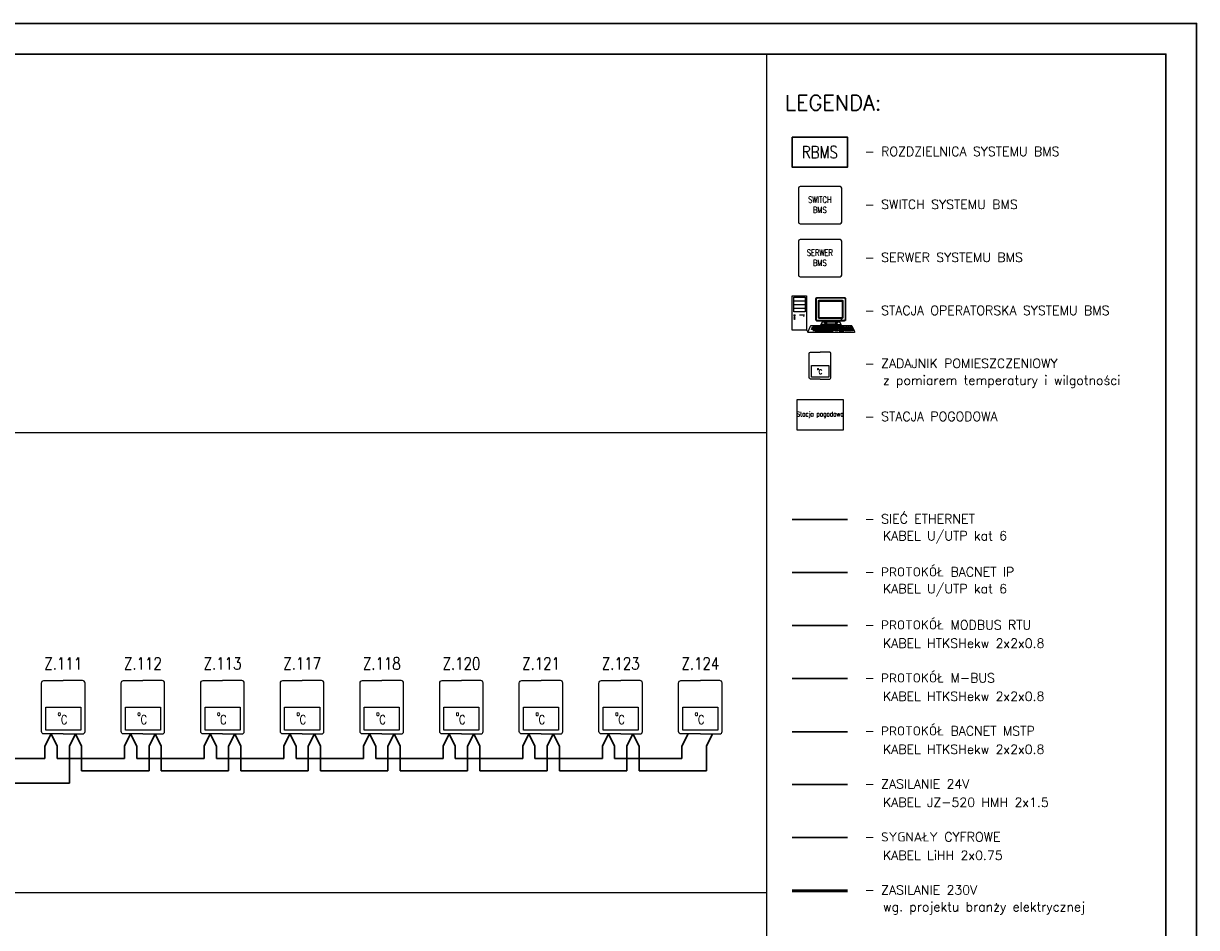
# Model space of a CAD drawing. Header units: millimetres. Extents: x 0 to 420, y 0 to 297.
# Tile 5 of 5: x 229 to 420, y 149 to 297. Entities that reach past the tile are written whole.
import ezdxf

# ---------------------------------------------------------------- set-up
doc = ezdxf.new("R2010")
doc.units = ezdxf.units.MM
for name, color, linetype, lineweight in [('BMS_OPIS', 7, 'Continuous', 30), ('BMS_PROTOKÓŁ_BACNET_IP', 32, 'Continuous', 30), ('BMS_PROTOKÓŁ_BACNET_MSTP', 200, 'Continuous', 30), ('BMS_PROTOKÓŁ_ETHERNET', 180, 'Continuous', 30), ('BMS_PROTOKÓŁ_M-BUS', 150, 'Continuous', 30), ('BMS_PROTOKÓŁ_MODBUS_RTU', 102, 'Continuous', 30), ('BMS_SYGNAŁY CYFROWE', 241, 'Continuous', 30), ('BMS_ZASILANIE_24V', 20, 'Continuous', 30)]:
    doc.layers.add(name, color=color, linetype=linetype, lineweight=lineweight)
doc.styles.add('SIMPLEX-10', font='simplex.shx', dxfattribs={"width": 0.8, "height": 10})
doc.styles.get("Standard").update_dxf_attribs({"font": 'arial.ttf'})

msp = doc.modelspace()

# ---------------------------------------------------------------- linework, layer by layer
for p, q in [((349.88, 5), (349.88, 292)), ((354.24, 251.74), (356.12, 251.74)), ((354.24, 251.12), (356.12, 251.12)), ((354.24, 250.53), (356.12, 250.53)), ((355.17, 249.45), (356.02, 249.45)), ((355.82, 249.23), (355.93, 249.23)), ((356.34, 246.92), (356.68, 246.58))]:
    msp.add_line(p, q)
at = {"linetype": 'Continuous', "ltscale": 0.5}
for p, q in [((20, 230.19), (349.88, 230.19)), ((20, 155.13), (349.88, 155.13))]:
    msp.add_line(p, q, dxfattribs=at)
at = {"color": 1, "lineweight": 50}
msp.add_line((363.01, 155.41), (354.01, 155.41), dxfattribs=at)
for points in [[(354.01, 252.55), (356.34, 252.55), (356.34, 246.92), (354.01, 246.92)], [(354.24, 252.31), (356.12, 252.31), (356.12, 249.94), (354.24, 249.94)], [(357.12, 241.13), (359.97, 241.13), (359.97, 239.25), (357.12, 239.25)], [(354.8, 235.6), (362.3, 235.6), (362.3, 230.6), (354.8, 230.6)], [(232.14, 185.37), (237.86, 185.37), (237.86, 181.61), (232.14, 181.61)], [(245.14, 185.37), (250.86, 185.37), (250.86, 181.61), (245.14, 181.61)], [(258.14, 185.37), (263.86, 185.37), (263.86, 181.61), (258.14, 181.61)], [(271.14, 185.37), (276.86, 185.37), (276.86, 181.61), (271.14, 181.61)], [(284.14, 185.37), (289.86, 185.37), (289.86, 181.61), (284.14, 181.61)], [(297.14, 185.37), (302.86, 185.37), (302.86, 181.61), (297.14, 181.61)], [(310.14, 185.37), (315.86, 185.37), (315.86, 181.61), (310.14, 181.61)], [(323.14, 185.37), (328.86, 185.37), (328.86, 181.61), (323.14, 181.61)], [(336.14, 185.37), (341.86, 185.37), (341.86, 181.61), (336.14, 181.61)]]:
    msp.add_lwpolyline(points, close=True)
for points in [[(357.87, 248.59), (357.87, 252.1), (357.88, 252.15), (357.91, 252.19), (357.95, 252.22), (357.97, 252.24), (358, 252.25), (358.05, 252.26), (362.51, 252.26), (362.57, 252.24), (362.62, 252.22), (362.64, 252.19), (362.66, 252.18), (362.68, 252.13), (362.68, 252.09), (362.68, 248.59), (362.68, 248.55), (362.67, 248.51), (362.64, 248.48), (362.59, 248.45), (362.55, 248.43), (362.52, 248.42), (358.04, 248.42), (357.98, 248.43), (357.94, 248.45), (357.91, 248.48), (357.89, 248.51), (357.88, 248.55), (357.87, 248.59)], [(357.87, 248.59), (357.87, 252.1), (357.88, 252.15), (357.91, 252.19), (357.95, 252.22), (357.97, 252.24), (358, 252.25), (358.05, 252.26), (362.51, 252.26), (362.57, 252.24), (362.62, 252.22), (362.64, 252.19), (362.66, 252.18), (362.68, 252.13), (362.68, 252.09), (362.68, 248.59), (362.68, 248.55), (362.67, 248.51), (362.64, 248.48), (362.59, 248.45), (362.55, 248.43), (362.52, 248.42), (358.04, 248.42), (357.98, 248.43), (357.94, 248.45), (357.91, 248.48), (357.89, 248.51), (357.88, 248.55), (357.87, 248.59)], [(357.96, 248.65), (357.95, 252.05), (357.96, 252.09), (357.99, 252.13), (358.02, 252.16), (358.05, 252.17), (358.08, 252.19), (358.13, 252.19), (362.44, 252.19), (362.5, 252.18), (362.55, 252.16), (362.57, 252.13), (362.59, 252.12), (362.61, 252.07), (362.62, 252.04), (362.62, 248.65), (362.61, 248.61), (362.6, 248.57), (362.57, 248.54), (362.53, 248.51), (362.48, 248.49), (362.46, 248.49), (358.11, 248.49), (358.06, 248.49), (358.02, 248.51), (357.99, 248.54), (357.97, 248.57), (357.96, 248.61), (357.96, 248.65)], [(357.96, 248.65), (357.95, 252.05), (357.96, 252.09), (357.99, 252.13), (358.02, 252.16), (358.05, 252.17), (358.08, 252.19), (358.13, 252.19), (362.44, 252.19), (362.5, 252.18), (362.55, 252.16), (362.57, 252.13), (362.59, 252.12), (362.61, 252.07), (362.62, 252.04), (362.62, 248.65), (362.61, 248.61), (362.6, 248.57), (362.57, 248.54), (362.53, 248.51), (362.48, 248.49), (362.46, 248.49), (358.11, 248.49), (358.06, 248.49), (358.02, 248.51), (357.99, 248.54), (357.97, 248.57), (357.96, 248.61), (357.96, 248.65)], [(358.27, 248.99), (358.27, 251.68), (358.27, 251.68), (358.28, 251.71), (358.3, 251.76), (358.33, 251.78), (358.36, 251.8), (358.39, 251.81), (358.43, 251.81), (362.13, 251.81), (362.19, 251.81), (362.22, 251.79), (362.25, 251.77), (362.27, 251.75), (362.28, 251.71), (362.28, 251.69), (362.28, 249), (362.28, 248.97), (362.28, 248.94), (362.25, 248.9), (362.23, 248.88), (362.2, 248.87), (362.15, 248.85), (362.13, 248.84), (358.45, 248.84), (358.42, 248.84), (358.38, 248.85), (358.34, 248.87), (358.31, 248.88), (358.29, 248.9), (358.28, 248.93), (358.27, 248.95), (358.27, 248.99)], [(358.27, 248.99), (358.27, 251.68), (358.27, 251.68), (358.28, 251.71), (358.3, 251.76), (358.33, 251.78), (358.36, 251.8), (358.39, 251.81), (358.43, 251.81), (362.13, 251.81), (362.19, 251.81), (362.22, 251.79), (362.25, 251.77), (362.27, 251.75), (362.28, 251.71), (362.28, 251.69), (362.28, 249), (362.28, 248.97), (362.28, 248.94), (362.25, 248.9), (362.23, 248.88), (362.2, 248.87), (362.15, 248.85), (362.13, 248.84), (358.45, 248.84), (358.42, 248.84), (358.38, 248.85), (358.34, 248.87), (358.31, 248.88), (358.29, 248.9), (358.28, 248.93), (358.27, 248.95), (358.27, 248.99)], [(358.39, 249.12), (358.39, 251.57), (358.42, 251.62), (358.46, 251.66), (358.5, 251.68), (358.54, 251.68), (362.02, 251.68), (362.08, 251.66), (362.1, 251.66), (362.13, 251.64), (362.15, 251.61), (362.17, 251.57), (362.17, 251.57), (362.17, 249.08), (362.15, 249.06), (362.14, 249.03), (362.13, 249), (362.12, 248.99), (362.09, 248.98), (362.06, 248.96), (358.55, 248.96), (358.51, 248.96), (358.46, 248.97), (358.43, 248.99), (358.4, 249.01), (358.4, 249.02), (358.39, 249.06), (358.39, 249.1), (358.39, 249.11), (358.39, 249.12)], [(358.39, 249.12), (358.39, 251.57), (358.42, 251.62), (358.46, 251.66), (358.5, 251.68), (358.54, 251.68), (362.02, 251.68), (362.08, 251.66), (362.1, 251.66), (362.13, 251.64), (362.15, 251.61), (362.17, 251.57), (362.17, 251.57), (362.17, 249.08), (362.15, 249.06), (362.14, 249.03), (362.13, 249), (362.12, 248.99), (362.09, 248.98), (362.06, 248.96), (358.55, 248.96), (358.51, 248.96), (358.46, 248.97), (358.43, 248.99), (358.4, 249.01), (358.4, 249.02), (358.39, 249.06), (358.39, 249.1), (358.39, 249.11), (358.39, 249.12)], [(357.09, 247.66), (363.68, 247.66), (363.72, 247.65), (363.72, 247.64), (363.74, 247.62), (364.17, 246.71), (364.2, 246.67), (364.2, 246.63), (364.18, 246.58), (364.17, 246.56), (364.14, 246.54), (356.6, 246.54), (356.58, 246.56), (356.56, 246.58), (356.56, 246.6), (356.56, 246.66), (356.6, 246.73), (356.99, 247.58), (357.01, 247.61), (357.04, 247.65), (357.06, 247.66), (357.09, 247.66)], [(357.09, 247.66), (363.68, 247.66), (363.72, 247.65), (363.72, 247.64), (363.74, 247.62), (364.17, 246.71), (364.2, 246.67), (364.2, 246.63), (364.18, 246.58), (364.17, 246.56), (364.14, 246.54), (356.6, 246.54), (356.58, 246.56), (356.56, 246.58), (356.56, 246.6), (356.56, 246.66), (356.6, 246.73), (356.99, 247.58), (357.01, 247.61), (357.04, 247.65), (357.06, 247.66), (357.09, 247.66)], [(357.33, 247.47), (361.3, 247.47), (361.31, 247.47), (361.42, 247.02), (357.17, 247.02), (357.16, 247.02), (357.33, 247.48)], [(357.33, 247.47), (361.3, 247.47), (361.31, 247.47), (361.42, 247.02), (357.17, 247.02), (357.16, 247.02), (357.33, 247.48)], [(357.21, 247.14), (361.37, 247.14), (361.39, 247.14)], [(357.21, 247.14), (361.37, 247.14), (361.39, 247.14)], [(357.24, 247.24), (361.37, 247.24)], [(357.24, 247.24), (361.37, 247.24)], [(357.3, 247.37), (361.31, 247.37), (361.32, 247.37)], [(357.3, 247.37), (361.31, 247.37), (361.32, 247.37)], [(357.56, 247.37), (357.52, 247.24)], [(357.56, 247.37), (357.52, 247.24)], [(357.58, 247.24), (357.55, 247.13)], [(357.58, 247.24), (357.55, 247.13)], [(357.65, 247.13), (357.6, 247.02)], [(357.65, 247.13), (357.6, 247.02)], [(357.69, 247.47), (357.66, 247.37)], [(357.69, 247.47), (357.66, 247.37)], [(357.77, 247.36), (357.73, 247.24)], [(357.77, 247.36), (357.73, 247.24)], [(357.79, 247.24), (357.76, 247.13)], [(357.79, 247.24), (357.76, 247.13)], [(357.84, 247.13), (357.81, 247.02)], [(357.84, 247.13), (357.81, 247.02)], [(357.87, 247.47), (357.85, 247.37)], [(357.87, 247.47), (357.85, 247.37)], [(357.89, 247.47), (357.92, 247.57), (358.91, 247.57), (358.91, 247.57), (358.91, 247.47)], [(357.89, 247.47), (357.92, 247.57), (358.91, 247.57), (358.91, 247.57), (358.91, 247.47)], [(357.94, 247.36), (357.92, 247.25)], [(357.94, 247.36), (357.92, 247.25)], [(357.99, 247.24), (357.97, 247.14)], [(357.99, 247.24), (357.97, 247.14)], [(358.03, 247.13), (358, 247.03)], [(358.03, 247.13), (358, 247.03)], [(358.07, 247.47), (358.05, 247.37)], [(358.07, 247.47), (358.05, 247.37)], [(358.12, 247.56), (358.1, 247.47)], [(358.12, 247.56), (358.1, 247.47)], [(358.13, 247.37), (358.11, 247.25)], [(358.13, 247.37), (358.11, 247.25)], [(358.19, 247.24), (358.17, 247.14)], [(358.19, 247.24), (358.17, 247.14)], [(358.24, 247.47), (358.23, 247.37)], [(358.24, 247.47), (358.23, 247.37)], [(358.24, 247.13), (358.23, 247.02)], [(358.24, 247.13), (358.23, 247.02)], [(358.33, 247.37), (358.32, 247.25)], [(358.33, 247.37), (358.32, 247.25)], [(358.37, 247.56), (358.36, 247.47)], [(358.37, 247.56), (358.36, 247.47)], [(358.39, 247.24), (358.38, 247.14)], [(358.39, 247.24), (358.38, 247.14)], [(358.43, 247.13), (358.42, 247.02)], [(358.43, 247.13), (358.42, 247.02)], [(358.46, 247.47), (358.45, 247.37)], [(358.46, 247.47), (358.45, 247.37)], [(358.52, 247.37), (358.51, 247.24)], [(358.52, 247.37), (358.51, 247.24)], [(358.57, 247.24), (358.57, 247.14)], [(358.57, 247.24), (358.57, 247.14)], [(358.61, 247.56), (358.6, 247.47)], [(358.61, 247.56), (358.6, 247.47)], [(359.29, 248.22), (358.91, 248.22), (358.68, 247.86), (358.61, 247.66), (362.01, 247.66), (361.97, 247.86), (361.75, 248.22), (361.32, 248.22)], [(359.29, 248.22), (358.91, 248.22), (358.68, 247.86), (358.61, 247.66), (362.01, 247.66), (361.97, 247.86), (361.75, 248.22), (361.32, 248.22)], [(358.63, 247.13), (358.61, 247.03)], [(358.63, 247.13), (358.61, 247.03)], [(358.68, 247.86), (361.94, 247.86), (361.95, 247.86)], [(358.68, 247.86), (361.94, 247.86), (361.95, 247.86)], [(358.69, 247.47), (358.68, 247.37)], [(358.69, 247.47), (358.68, 247.37)], [(358.72, 247.37), (358.7, 247.24)], [(358.72, 247.37), (358.7, 247.24)], [(358.78, 247.24), (358.77, 247.14)], [(358.78, 247.24), (358.77, 247.14)], [(358.79, 247.92), (359.18, 247.92)], [(358.79, 247.92), (359.18, 247.92)], [(358.86, 247.47), (358.85, 247.37)], [(358.86, 247.47), (358.85, 247.37)], [(358.86, 247.13), (358.85, 247.02)], [(358.86, 247.13), (358.85, 247.02)], [(358.93, 247.37), (358.92, 247.24)], [(358.93, 247.37), (358.92, 247.24)], [(358.97, 248.41), (358.97, 248.29), (358.97, 248.28), (361.58, 248.28), (361.58, 248.42)], [(358.97, 248.41), (358.97, 248.29), (358.97, 248.28), (361.58, 248.28), (361.58, 248.42)], [(358.99, 247.24), (358.98, 247.13)], [(358.99, 247.24), (358.98, 247.13)], [(359.04, 247.47), (359.04, 247.37)], [(359.04, 247.47), (359.04, 247.37)], [(359.08, 247.15), (359.08, 247.02)], [(359.08, 247.15), (359.08, 247.02)], [(359.14, 247.47), (359.14, 247.56), (359.14, 247.56), (360.08, 247.56), (360.08, 247.56), (360.1, 247.47)], [(359.14, 247.47), (359.14, 247.56), (359.14, 247.56), (360.08, 247.56), (360.08, 247.56), (360.1, 247.47)], [(359.14, 247.37), (359.14, 247.24)], [(359.14, 247.37), (359.14, 247.24)], [(359.21, 247.24), (359.2, 247.14)], [(359.21, 247.24), (359.2, 247.14)], [(359.29, 248.11), (359.26, 248.1), (359.25, 248.09), (359.24, 248.08), (359.24, 248.07), (359.25, 248.06), (359.27, 248.04), (359.44, 248), (359.65, 247.98), (360.09, 247.96), (360.41, 247.95), (360.81, 247.97), (361.06, 247.98), (361.23, 248.01), (361.34, 248.04), (361.37, 248.06), (361.37, 248.07), (361.37, 248.08), (361.37, 248.09), (361.35, 248.1), (361.33, 248.11), (361.32, 248.12)], [(359.29, 248.11), (359.26, 248.1), (359.25, 248.09), (359.24, 248.08), (359.24, 248.07), (359.25, 248.06), (359.27, 248.04), (359.44, 248), (359.65, 247.98), (360.09, 247.96), (360.41, 247.95), (360.81, 247.97), (361.06, 247.98), (361.23, 248.01), (361.34, 248.04), (361.37, 248.06), (361.37, 248.07), (361.37, 248.08), (361.37, 248.09), (361.35, 248.1), (361.33, 248.11), (361.32, 248.12)], [(359.26, 247.47), (359.26, 247.37)], [(359.26, 247.47), (359.26, 247.37)], [(359.28, 247.13), (359.28, 247.02)], [(359.28, 247.13), (359.28, 247.02)], [(359.29, 248.28), (359.29, 248.13), (359.3, 248.09), (359.32, 248.09), (359.35, 248.08), (359.38, 248.08), (359.39, 248.09), (359.4, 248.1), (359.41, 248.11), (359.42, 248.14), (359.42, 248.27), (359.42, 248.28)], [(359.29, 248.28), (359.29, 248.13), (359.3, 248.09), (359.32, 248.09), (359.35, 248.08), (359.38, 248.08), (359.39, 248.09), (359.4, 248.1), (359.41, 248.11), (359.42, 248.14), (359.42, 248.27), (359.42, 248.28)], [(359.35, 247.56), (359.35, 247.48)], [(359.35, 247.56), (359.35, 247.48)], [(359.36, 247.37), (359.36, 247.24), (359.36, 247.24)], [(359.36, 247.37), (359.36, 247.24), (359.36, 247.24)], [(359.4, 247.25), (359.4, 247.15), (359.4, 247.13)], [(359.4, 247.25), (359.4, 247.15), (359.4, 247.13)], [(359.6, 248.22), (359.43, 248.22), (359.42, 248.22)], [(359.6, 248.22), (359.43, 248.22), (359.42, 248.22)], [(359.6, 248.15), (359.46, 248.14), (359.42, 248.14)], [(359.6, 248.15), (359.46, 248.14), (359.42, 248.14)], [(359.47, 247.47), (359.47, 247.38), (359.47, 247.37)], [(359.47, 247.47), (359.47, 247.38), (359.47, 247.37)], [(359.51, 247.14), (359.52, 247.02)], [(359.51, 247.14), (359.52, 247.02)], [(359.57, 247.56), (359.57, 247.48)], [(359.57, 247.56), (359.57, 247.48)], [(359.58, 247.37), (359.58, 247.24)], [(359.58, 247.37), (359.58, 247.24)], [(359.6, 248.28), (359.6, 247.99), (359.6, 247.98)], [(359.6, 248.28), (359.6, 247.99), (359.6, 247.98)], [(359.63, 247.24), (359.64, 247.14)], [(359.63, 247.24), (359.64, 247.14)], [(359.69, 247.47), (359.7, 247.37)], [(359.69, 247.47), (359.7, 247.37)], [(359.76, 247.14), (359.78, 247.02)], [(359.76, 247.14), (359.78, 247.02)], [(359.82, 247.56), (359.83, 247.48)], [(359.82, 247.56), (359.83, 247.48)], [(359.84, 247.37), (359.85, 247.24)], [(359.84, 247.37), (359.85, 247.24)], [(359.9, 247.24), (359.9, 247.14)], [(359.9, 247.24), (359.9, 247.14)], [(359.95, 247.47), (359.96, 247.37)], [(359.95, 247.47), (359.96, 247.37)], [(360.05, 247.13), (360.07, 247.03)], [(360.05, 247.13), (360.07, 247.03)], [(360.09, 247.37), (360.12, 247.25)], [(360.09, 247.37), (360.12, 247.25)], [(360.16, 247.47), (360.17, 247.37)], [(360.16, 247.47), (360.17, 247.37)], [(360.16, 247.24), (360.17, 247.15)], [(360.16, 247.24), (360.17, 247.15)], [(360.3, 247.13), (360.32, 247.02)], [(360.3, 247.13), (360.32, 247.02)], [(360.32, 247.56), (360.32, 247.49), (360.32, 247.47)], [(360.32, 247.56), (360.32, 247.49), (360.32, 247.47)], [(360.32, 247.37), (360.35, 247.24)], [(360.32, 247.37), (360.35, 247.24)], [(360.35, 247.47), (360.33, 247.56), (361.28, 247.56), (361.31, 247.47)], [(360.35, 247.47), (360.33, 247.56), (361.28, 247.56), (361.31, 247.47)], [(360.37, 247.24), (360.37, 247.15)], [(360.37, 247.24), (360.37, 247.15)], [(360.39, 247.47), (360.41, 247.37)], [(360.39, 247.47), (360.41, 247.37)], [(360.5, 247.13), (360.53, 247.03)], [(360.5, 247.13), (360.53, 247.03)], [(360.55, 247.56), (360.57, 247.47)], [(360.55, 247.56), (360.57, 247.47)], [(360.56, 247.37), (360.6, 247.24)], [(360.56, 247.37), (360.6, 247.24)], [(360.58, 247.24), (360.61, 247.14)], [(360.58, 247.24), (360.61, 247.14)], [(360.65, 247.47), (360.68, 247.37)], [(360.65, 247.47), (360.68, 247.37)], [(360.73, 247.13), (360.76, 247.03)], [(360.73, 247.13), (360.76, 247.03)], [(360.78, 247.56), (360.81, 247.47)], [(360.78, 247.56), (360.81, 247.47)], [(360.81, 247.24), (360.83, 247.14)], [(360.81, 247.24), (360.83, 247.14)], [(360.82, 247.37), (360.85, 247.24)], [(360.82, 247.37), (360.85, 247.24)], [(360.91, 247.47), (360.94, 247.37)], [(360.91, 247.47), (360.94, 247.37)], [(360.93, 247.13), (360.96, 247.03)], [(360.93, 247.13), (360.96, 247.03)], [(360.99, 247.24), (361.03, 247.14)], [(360.99, 247.24), (361.03, 247.14)], [(361.03, 247.56), (361.06, 247.47)], [(361.03, 247.56), (361.06, 247.47)], [(361.03, 247.37), (361.09, 247.24)], [(361.03, 247.37), (361.09, 247.24)], [(361.06, 248.28), (361.06, 247.99), (361.06, 247.99)], [(361.06, 248.28), (361.06, 247.99), (361.06, 247.99)], [(361.19, 248.22), (361.07, 248.22), (361.06, 248.22)], [(361.19, 248.22), (361.07, 248.22), (361.06, 248.22)], [(361.19, 248.13), (361.12, 248.14), (361.06, 248.15)], [(361.19, 248.13), (361.12, 248.14), (361.06, 248.15)], [(361.1, 247.47), (361.13, 247.37)], [(361.1, 247.47), (361.13, 247.37)], [(361.19, 248.27), (361.19, 248.12), (361.2, 248.11), (361.21, 248.09), (361.22, 248.09), (361.25, 248.08), (361.28, 248.09), (361.3, 248.09), (361.31, 248.1), (361.31, 248.11), (361.31, 248.12), (361.31, 248.27), (361.31, 248.28)], [(361.19, 248.27), (361.19, 248.12), (361.2, 248.11), (361.21, 248.09), (361.22, 248.09), (361.25, 248.08), (361.28, 248.09), (361.3, 248.09), (361.31, 248.1), (361.31, 248.11), (361.31, 248.12), (361.31, 248.27), (361.31, 248.28)], [(361.49, 247.58), (362.23, 247.58), (362.32, 247.24), (361.58, 247.24), (361.49, 247.57)], [(361.49, 247.58), (362.23, 247.58), (362.32, 247.24), (361.58, 247.24), (361.49, 247.57)], [(361.49, 247.58), (361.49, 247.45), (361.57, 247.13), (361.57, 247.23), (361.58, 247.24)], [(361.49, 247.58), (361.49, 247.45), (361.57, 247.13), (361.57, 247.23), (361.58, 247.24)], [(361.52, 247.47), (362.24, 247.47), (362.25, 247.47)], [(361.52, 247.47), (362.24, 247.47), (362.25, 247.47)], [(361.55, 247.38), (362.26, 247.38), (362.27, 247.38)], [(361.55, 247.38), (362.26, 247.38), (362.27, 247.38)], [(361.57, 247.13), (362.31, 247.13), (362.31, 247.13), (362.31, 247.23), (362.31, 247.24)], [(361.57, 247.13), (362.31, 247.13), (362.31, 247.13), (362.31, 247.23), (362.31, 247.24)], [(361.58, 247.24), (362.31, 247.24)], [(361.58, 247.24), (362.31, 247.24)], [(361.74, 247.58), (361.83, 247.24), (361.83, 247.13), (361.83, 247.13)], [(361.74, 247.58), (361.83, 247.24), (361.83, 247.13), (361.83, 247.13)], [(361.87, 247.12), (361.87, 247.03), (361.87, 247.02)], [(361.87, 247.12), (361.87, 247.03), (361.87, 247.02)], [(361.93, 246.81), (361.93, 246.92), (361.87, 247.12), (362.09, 247.12), (362.09, 247.12), (362.15, 246.92), (362.15, 246.81)], [(361.93, 246.81), (361.93, 246.92), (361.87, 247.12), (362.09, 247.12), (362.09, 247.12), (362.15, 246.92), (362.15, 246.81)], [(361.95, 247.58), (362.05, 247.24), (362.05, 247.13), (362.05, 247.13)], [(361.95, 247.58), (362.05, 247.24), (362.05, 247.13), (362.05, 247.13)], [(362, 248.58), (362, 248.64), (362.11, 248.64), (362.11, 248.58), (362, 248.58)], [(362, 248.58), (362, 248.64), (362.11, 248.64), (362.11, 248.58), (362, 248.58)], [(363.48, 247.39), (363.4, 247.58), (362.4, 247.58), (362.44, 247.39)], [(363.48, 247.39), (363.4, 247.58), (362.4, 247.58), (362.44, 247.39)], [(362.48, 247.39), (362.46, 247.39), (362.45, 247.39)], [(362.48, 247.39), (362.46, 247.39), (362.45, 247.39)], [(363.66, 246.94), (363.66, 246.82), (362.6, 246.82), (362.59, 246.82), (362.47, 247.27), (362.47, 247.37), (362.47, 247.39)], [(363.66, 246.94), (363.66, 246.82), (362.6, 246.82), (362.59, 246.82), (362.47, 247.27), (362.47, 247.37), (362.47, 247.39)], [(362.48, 247.38), (363.51, 247.38), (363.66, 246.94), (362.62, 246.94), (362.6, 246.94), (362.48, 247.38)], [(362.48, 247.38), (363.51, 247.38), (363.66, 246.94), (362.62, 246.94), (362.6, 246.94), (362.48, 247.38)], [(363.54, 247.26), (362.55, 247.26), (362.52, 247.26)], [(363.54, 247.26), (362.55, 247.26), (362.52, 247.26)], [(362.55, 247.13), (363.39, 247.13)], [(362.55, 247.13), (363.39, 247.13)], [(362.75, 247.58), (362.81, 247.39)], [(362.75, 247.58), (362.81, 247.39)], [(362.79, 247.38), (362.87, 247.03)], [(362.79, 247.38), (362.87, 247.03)], [(363.06, 247.37), (363.18, 246.93), (363.18, 246.83), (363.18, 246.82)], [(363.06, 247.37), (363.18, 246.93), (363.18, 246.83), (363.18, 246.82)], [(363.08, 247.58), (363.14, 247.39)], [(363.31, 247.38), (363.45, 246.92), (363.45, 246.83), (363.45, 246.82)], [(363.31, 247.38), (363.45, 246.92), (363.45, 246.83), (363.45, 246.82)], [(363.57, 247.55), (363.87, 246.8), (363.76, 247), (363.65, 247.24), (363.58, 247.42), (363.57, 247.49), (363.56, 247.55)], [(363.57, 247.55), (363.87, 246.8), (363.76, 247), (363.65, 247.24), (363.58, 247.42), (363.57, 247.49), (363.56, 247.55)], [(357.38, 246.88), (357.74, 246.88), (357.76, 246.88)], [(357.38, 246.88), (357.74, 246.88), (357.76, 246.88)], [(357.8, 247.02), (357.76, 246.92), (357.76, 246.82), (357.76, 246.81), (360.65, 246.81), (360.66, 246.81), (360.66, 246.92), (360.66, 246.93), (360.61, 247.02)], [(357.8, 247.02), (357.76, 246.92), (357.76, 246.82), (357.76, 246.81), (360.65, 246.81), (360.66, 246.81), (360.66, 246.92), (360.66, 246.93), (360.61, 247.02)], [(360.66, 246.93), (357.78, 246.93), (357.76, 246.92)], [(360.66, 246.93), (357.78, 246.93), (357.76, 246.92)], [(357.98, 247.02), (357.95, 246.92), (357.95, 246.84), (357.95, 246.82)], [(357.98, 247.02), (357.95, 246.92), (357.95, 246.84), (357.95, 246.82)], [(360.42, 247.02), (360.45, 246.92), (360.45, 246.83), (360.45, 246.81)], [(360.42, 247.02), (360.45, 246.92), (360.45, 246.83), (360.45, 246.81)], [(360.66, 246.9), (360.95, 246.9), (360.96, 246.9), (360.97, 247.01), (361, 246.92), (361.43, 246.92), (361.44, 246.92), (361.42, 247.02)], [(360.66, 246.9), (360.95, 246.9), (360.96, 246.9), (360.97, 247.01), (361, 246.92), (361.43, 246.92), (361.44, 246.92), (361.42, 247.02)], [(361.44, 246.93), (361.44, 246.82), (360.99, 246.82), (360.99, 246.82), (360.96, 246.9)], [(361.44, 246.93), (361.44, 246.82), (360.99, 246.82), (360.99, 246.82), (360.96, 246.9)], [(361, 246.92), (360.99, 246.84), (360.99, 246.82)], [(361, 246.92), (360.99, 246.84), (360.99, 246.82)], [(361.64, 247.02), (362.37, 247.02), (362.38, 247.02)], [(361.64, 247.02), (362.37, 247.02), (362.38, 247.02)], [(361.64, 247.02), (361.64, 246.91), (361.66, 246.81), (362.4, 246.81), (362.4, 246.81), (362.4, 246.91), (362.4, 246.92), (362.38, 247.01)], [(361.64, 247.02), (361.64, 246.91), (361.66, 246.81), (362.4, 246.81), (362.4, 246.81), (362.4, 246.91), (362.4, 246.92), (362.38, 247.01)], [(361.64, 247.02), (361.66, 246.92), (361.66, 246.81)], [(361.64, 247.02), (361.66, 246.92), (361.66, 246.81)], [(361.67, 246.92), (362.41, 246.92)], [(361.67, 246.92), (362.41, 246.92)], [(362.58, 247.03), (363.38, 247.03), (363.42, 247.03)], [(362.58, 247.03), (363.38, 247.03), (363.42, 247.03)], [(362.59, 246.82), (362.59, 246.92), (362.59, 246.93)], [(362.59, 246.82), (362.59, 246.92), (362.59, 246.93)]]:
    msp.add_lwpolyline(points)
for centre in [(354.37, 249.35), (354.37, 249.06), (354.37, 248.77)]:
    msp.add_circle(centre, 0.095)
for points, knots in [([(355.28, 270.37), (355.28, 270.37), (361.82, 270.37), (361.82, 270.37), (361.82, 270.37), (361.97, 270.37), (362.09, 270.24), (362.09, 270.1), (362.09, 270.1), (362.09, 270.1), (362.09, 264.57), (362.09, 264.57), (362.09, 264.57), (362.09, 264.42), (361.97, 264.3), (361.82, 264.3), (361.82, 264.3), (361.82, 264.3), (355.28, 264.3), (355.28, 264.3), (355.28, 264.3), (355.13, 264.3), (355.01, 264.42), (355.01, 264.57), (355.01, 264.57), (355.01, 264.57), (355.01, 270.1), (355.01, 270.1), (355.01, 270.1), (355.01, 270.24), (355.13, 270.37), (355.28, 270.37)], [0, 0, 0, 0, 0.111111, 0.111111, 0.111111, 0.111111, 0.222222, 0.222222, 0.222222, 0.222222, 0.333333, 0.333333, 0.333333, 0.333333, 0.444444, 0.444444, 0.444444, 0.444444, 0.555556, 0.555556, 0.555556, 0.555556, 0.666667, 0.666667, 0.666667, 0.666667, 0.777778, 0.777778, 0.777778, 0.777778, 1, 1, 1, 1]), ([(355.28, 261.71), (355.28, 261.71), (361.82, 261.71), (361.82, 261.71), (361.82, 261.71), (361.97, 261.71), (362.09, 261.59), (362.09, 261.44), (362.09, 261.44), (362.09, 261.44), (362.09, 255.91), (362.09, 255.91), (362.09, 255.91), (362.09, 255.76), (361.97, 255.64), (361.82, 255.64), (361.82, 255.64), (361.82, 255.64), (355.28, 255.64), (355.28, 255.64), (355.28, 255.64), (355.13, 255.64), (355.01, 255.76), (355.01, 255.91), (355.01, 255.91), (355.01, 255.91), (355.01, 261.44), (355.01, 261.44), (355.01, 261.44), (355.01, 261.59), (355.13, 261.71), (355.28, 261.71)], [0, 0, 0, 0, 0.111111, 0.111111, 0.111111, 0.111111, 0.222222, 0.222222, 0.222222, 0.222222, 0.333333, 0.333333, 0.333333, 0.333333, 0.444444, 0.444444, 0.444444, 0.444444, 0.555556, 0.555556, 0.555556, 0.555556, 0.666667, 0.666667, 0.666667, 0.666667, 0.777778, 0.777778, 0.777778, 0.777778, 1, 1, 1, 1]), ([(358.55, 238.95), (358.56, 238.95), (356.97, 238.95), (356.97, 238.95), (356.97, 238.95), (356.86, 238.95), (356.77, 239.04), (356.77, 239.14), (356.77, 239.14), (356.77, 239.14), (356.77, 243.11), (356.77, 243.11), (356.77, 243.11), (356.77, 243.22), (356.86, 243.31), (356.97, 243.31), (356.97, 243.31), (358.56, 243.31), (358.55, 243.31)], [0.4909525, 0.4909525, 0.4909525, 0.4909525, 0.5555556, 0.5555556, 0.5555556, 0.5555556, 0.6666667, 0.6666667, 0.6666667, 0.6666667, 0.7777778, 0.7777778, 0.7777778, 0.7777778, 1, 1, 1, 1.064603, 1.064603, 1.064603, 1.064603]), ([(358.55, 238.95), (358.54, 238.95), (360.13, 238.95), (360.13, 238.95), (360.13, 238.95), (360.23, 238.95), (360.32, 239.04), (360.32, 239.14), (360.32, 239.14), (360.32, 239.14), (360.32, 243.11), (360.32, 243.11), (360.32, 243.11), (360.32, 243.22), (360.23, 243.31), (360.13, 243.31), (360.13, 243.31), (358.54, 243.31), (358.55, 243.31)], [0.4909525, 0.4909525, 0.4909525, 0.4909525, 0.5555556, 0.5555556, 0.5555556, 0.5555556, 0.6666667, 0.6666667, 0.6666667, 0.6666667, 0.7777778, 0.7777778, 0.7777778, 0.7777778, 1, 1, 1, 1.064603, 1.064603, 1.064603, 1.064603]), ([(235, 181), (235.02, 181), (231.84, 181), (231.84, 181), (231.84, 181), (231.63, 181), (231.45, 181.17), (231.45, 181.39), (231.45, 181.39), (231.45, 181.39), (231.45, 189.33), (231.45, 189.33), (231.45, 189.33), (231.45, 189.54), (231.63, 189.72), (231.84, 189.72), (231.84, 189.72), (235.02, 189.72), (235, 189.72)], [0.4909525, 0.4909525, 0.4909525, 0.4909525, 0.5555556, 0.5555556, 0.5555556, 0.5555556, 0.6666667, 0.6666667, 0.6666667, 0.6666667, 0.7777778, 0.7777778, 0.7777778, 0.7777778, 1, 1, 1, 1.064603, 1.064603, 1.064603, 1.064603]), ([(235, 181), (234.98, 181), (238.16, 181), (238.16, 181), (238.16, 181), (238.37, 181), (238.55, 181.17), (238.55, 181.39), (238.55, 181.39), (238.55, 181.39), (238.55, 189.33), (238.55, 189.33), (238.55, 189.33), (238.55, 189.54), (238.37, 189.72), (238.16, 189.72), (238.16, 189.72), (234.98, 189.72), (235, 189.72)], [0.4909525, 0.4909525, 0.4909525, 0.4909525, 0.5555556, 0.5555556, 0.5555556, 0.5555556, 0.6666667, 0.6666667, 0.6666667, 0.6666667, 0.7777778, 0.7777778, 0.7777778, 0.7777778, 1, 1, 1, 1.064603, 1.064603, 1.064603, 1.064603]), ([(248, 181), (248.02, 181), (244.84, 181), (244.84, 181), (244.84, 181), (244.63, 181), (244.45, 181.17), (244.45, 181.39), (244.45, 181.39), (244.45, 181.39), (244.45, 189.33), (244.45, 189.33), (244.45, 189.33), (244.45, 189.54), (244.63, 189.72), (244.84, 189.72), (244.84, 189.72), (248.02, 189.72), (248, 189.72)], [0.4909525, 0.4909525, 0.4909525, 0.4909525, 0.5555556, 0.5555556, 0.5555556, 0.5555556, 0.6666667, 0.6666667, 0.6666667, 0.6666667, 0.7777778, 0.7777778, 0.7777778, 0.7777778, 1, 1, 1, 1.064603, 1.064603, 1.064603, 1.064603]), ([(248, 181), (247.98, 181), (251.16, 181), (251.16, 181), (251.16, 181), (251.37, 181), (251.55, 181.17), (251.55, 181.39), (251.55, 181.39), (251.55, 181.39), (251.55, 189.33), (251.55, 189.33), (251.55, 189.33), (251.55, 189.54), (251.37, 189.72), (251.16, 189.72), (251.16, 189.72), (247.98, 189.72), (248, 189.72)], [0.4909525, 0.4909525, 0.4909525, 0.4909525, 0.5555556, 0.5555556, 0.5555556, 0.5555556, 0.6666667, 0.6666667, 0.6666667, 0.6666667, 0.7777778, 0.7777778, 0.7777778, 0.7777778, 1, 1, 1, 1.064603, 1.064603, 1.064603, 1.064603]), ([(261, 181), (261.02, 181), (257.84, 181), (257.84, 181), (257.84, 181), (257.63, 181), (257.45, 181.17), (257.45, 181.39), (257.45, 181.39), (257.45, 181.39), (257.45, 189.33), (257.45, 189.33), (257.45, 189.33), (257.45, 189.54), (257.63, 189.72), (257.84, 189.72), (257.84, 189.72), (261.02, 189.72), (261, 189.72)], [0.4909525, 0.4909525, 0.4909525, 0.4909525, 0.5555556, 0.5555556, 0.5555556, 0.5555556, 0.6666667, 0.6666667, 0.6666667, 0.6666667, 0.7777778, 0.7777778, 0.7777778, 0.7777778, 1, 1, 1, 1.064603, 1.064603, 1.064603, 1.064603]), ([(261, 181), (260.98, 181), (264.16, 181), (264.16, 181), (264.16, 181), (264.37, 181), (264.55, 181.17), (264.55, 181.39), (264.55, 181.39), (264.55, 181.39), (264.55, 189.33), (264.55, 189.33), (264.55, 189.33), (264.55, 189.54), (264.37, 189.72), (264.16, 189.72), (264.16, 189.72), (260.98, 189.72), (261, 189.72)], [0.4909525, 0.4909525, 0.4909525, 0.4909525, 0.5555556, 0.5555556, 0.5555556, 0.5555556, 0.6666667, 0.6666667, 0.6666667, 0.6666667, 0.7777778, 0.7777778, 0.7777778, 0.7777778, 1, 1, 1, 1.064603, 1.064603, 1.064603, 1.064603]), ([(274, 181), (274.02, 181), (270.84, 181), (270.84, 181), (270.84, 181), (270.63, 181), (270.45, 181.17), (270.45, 181.39), (270.45, 181.39), (270.45, 181.39), (270.45, 189.33), (270.45, 189.33), (270.45, 189.33), (270.45, 189.54), (270.63, 189.72), (270.84, 189.72), (270.84, 189.72), (274.02, 189.72), (274, 189.72)], [0.4909525, 0.4909525, 0.4909525, 0.4909525, 0.5555556, 0.5555556, 0.5555556, 0.5555556, 0.6666667, 0.6666667, 0.6666667, 0.6666667, 0.7777778, 0.7777778, 0.7777778, 0.7777778, 1, 1, 1, 1.064603, 1.064603, 1.064603, 1.064603]), ([(274, 181), (273.98, 181), (277.16, 181), (277.16, 181), (277.16, 181), (277.37, 181), (277.55, 181.17), (277.55, 181.39), (277.55, 181.39), (277.55, 181.39), (277.55, 189.33), (277.55, 189.33), (277.55, 189.33), (277.55, 189.54), (277.37, 189.72), (277.16, 189.72), (277.16, 189.72), (273.98, 189.72), (274, 189.72)], [0.4909525, 0.4909525, 0.4909525, 0.4909525, 0.5555556, 0.5555556, 0.5555556, 0.5555556, 0.6666667, 0.6666667, 0.6666667, 0.6666667, 0.7777778, 0.7777778, 0.7777778, 0.7777778, 1, 1, 1, 1.064603, 1.064603, 1.064603, 1.064603]), ([(287, 181), (287.02, 181), (283.84, 181), (283.84, 181), (283.84, 181), (283.63, 181), (283.45, 181.17), (283.45, 181.39), (283.45, 181.39), (283.45, 181.39), (283.45, 189.33), (283.45, 189.33), (283.45, 189.33), (283.45, 189.54), (283.63, 189.72), (283.84, 189.72), (283.84, 189.72), (287.02, 189.72), (287, 189.72)], [0.4909525, 0.4909525, 0.4909525, 0.4909525, 0.5555556, 0.5555556, 0.5555556, 0.5555556, 0.6666667, 0.6666667, 0.6666667, 0.6666667, 0.7777778, 0.7777778, 0.7777778, 0.7777778, 1, 1, 1, 1.064603, 1.064603, 1.064603, 1.064603]), ([(287, 181), (286.98, 181), (290.16, 181), (290.16, 181), (290.16, 181), (290.37, 181), (290.55, 181.17), (290.55, 181.39), (290.55, 181.39), (290.55, 181.39), (290.55, 189.33), (290.55, 189.33), (290.55, 189.33), (290.55, 189.54), (290.37, 189.72), (290.16, 189.72), (290.16, 189.72), (286.98, 189.72), (287, 189.72)], [0.4909525, 0.4909525, 0.4909525, 0.4909525, 0.5555556, 0.5555556, 0.5555556, 0.5555556, 0.6666667, 0.6666667, 0.6666667, 0.6666667, 0.7777778, 0.7777778, 0.7777778, 0.7777778, 1, 1, 1, 1.064603, 1.064603, 1.064603, 1.064603]), ([(300, 181), (300.02, 181), (296.84, 181), (296.84, 181), (296.84, 181), (296.63, 181), (296.45, 181.17), (296.45, 181.39), (296.45, 181.39), (296.45, 181.39), (296.45, 189.33), (296.45, 189.33), (296.45, 189.33), (296.45, 189.54), (296.63, 189.72), (296.84, 189.72), (296.84, 189.72), (300.02, 189.72), (300, 189.72)], [0.4909525, 0.4909525, 0.4909525, 0.4909525, 0.5555556, 0.5555556, 0.5555556, 0.5555556, 0.6666667, 0.6666667, 0.6666667, 0.6666667, 0.7777778, 0.7777778, 0.7777778, 0.7777778, 1, 1, 1, 1.064603, 1.064603, 1.064603, 1.064603]), ([(300, 181), (299.98, 181), (303.16, 181), (303.16, 181), (303.16, 181), (303.37, 181), (303.55, 181.17), (303.55, 181.39), (303.55, 181.39), (303.55, 181.39), (303.55, 189.33), (303.55, 189.33), (303.55, 189.33), (303.55, 189.54), (303.37, 189.72), (303.16, 189.72), (303.16, 189.72), (299.98, 189.72), (300, 189.72)], [0.4909525, 0.4909525, 0.4909525, 0.4909525, 0.5555556, 0.5555556, 0.5555556, 0.5555556, 0.6666667, 0.6666667, 0.6666667, 0.6666667, 0.7777778, 0.7777778, 0.7777778, 0.7777778, 1, 1, 1, 1.064603, 1.064603, 1.064603, 1.064603]), ([(313, 181), (313.02, 181), (309.84, 181), (309.84, 181), (309.84, 181), (309.63, 181), (309.45, 181.17), (309.45, 181.39), (309.45, 181.39), (309.45, 181.39), (309.45, 189.33), (309.45, 189.33), (309.45, 189.33), (309.45, 189.54), (309.63, 189.72), (309.84, 189.72), (309.84, 189.72), (313.02, 189.72), (313, 189.72)], [0.4909525, 0.4909525, 0.4909525, 0.4909525, 0.5555556, 0.5555556, 0.5555556, 0.5555556, 0.6666667, 0.6666667, 0.6666667, 0.6666667, 0.7777778, 0.7777778, 0.7777778, 0.7777778, 1, 1, 1, 1.064603, 1.064603, 1.064603, 1.064603]), ([(313, 181), (312.98, 181), (316.16, 181), (316.16, 181), (316.16, 181), (316.37, 181), (316.55, 181.17), (316.55, 181.39), (316.55, 181.39), (316.55, 181.39), (316.55, 189.33), (316.55, 189.33), (316.55, 189.33), (316.55, 189.54), (316.37, 189.72), (316.16, 189.72), (316.16, 189.72), (312.98, 189.72), (313, 189.72)], [0.4909525, 0.4909525, 0.4909525, 0.4909525, 0.5555556, 0.5555556, 0.5555556, 0.5555556, 0.6666667, 0.6666667, 0.6666667, 0.6666667, 0.7777778, 0.7777778, 0.7777778, 0.7777778, 1, 1, 1, 1.064603, 1.064603, 1.064603, 1.064603]), ([(326, 181), (326.02, 181), (322.84, 181), (322.84, 181), (322.84, 181), (322.63, 181), (322.45, 181.17), (322.45, 181.39), (322.45, 181.39), (322.45, 181.39), (322.45, 189.33), (322.45, 189.33), (322.45, 189.33), (322.45, 189.54), (322.63, 189.72), (322.84, 189.72), (322.84, 189.72), (326.02, 189.72), (326, 189.72)], [0.4909525, 0.4909525, 0.4909525, 0.4909525, 0.5555556, 0.5555556, 0.5555556, 0.5555556, 0.6666667, 0.6666667, 0.6666667, 0.6666667, 0.7777778, 0.7777778, 0.7777778, 0.7777778, 1, 1, 1, 1.064603, 1.064603, 1.064603, 1.064603]), ([(326, 181), (325.98, 181), (329.16, 181), (329.16, 181), (329.16, 181), (329.37, 181), (329.55, 181.17), (329.55, 181.39), (329.55, 181.39), (329.55, 181.39), (329.55, 189.33), (329.55, 189.33), (329.55, 189.33), (329.55, 189.54), (329.37, 189.72), (329.16, 189.72), (329.16, 189.72), (325.98, 189.72), (326, 189.72)], [0.4909525, 0.4909525, 0.4909525, 0.4909525, 0.5555556, 0.5555556, 0.5555556, 0.5555556, 0.6666667, 0.6666667, 0.6666667, 0.6666667, 0.7777778, 0.7777778, 0.7777778, 0.7777778, 1, 1, 1, 1.064603, 1.064603, 1.064603, 1.064603]), ([(339, 181), (339.02, 181), (335.84, 181), (335.84, 181), (335.84, 181), (335.63, 181), (335.45, 181.17), (335.45, 181.39), (335.45, 181.39), (335.45, 181.39), (335.45, 189.33), (335.45, 189.33), (335.45, 189.33), (335.45, 189.54), (335.63, 189.72), (335.84, 189.72), (335.84, 189.72), (339.02, 189.72), (339, 189.72)], [0.4909525, 0.4909525, 0.4909525, 0.4909525, 0.5555556, 0.5555556, 0.5555556, 0.5555556, 0.6666667, 0.6666667, 0.6666667, 0.6666667, 0.7777778, 0.7777778, 0.7777778, 0.7777778, 1, 1, 1, 1.064603, 1.064603, 1.064603, 1.064603]), ([(339, 181), (338.98, 181), (342.16, 181), (342.16, 181), (342.16, 181), (342.37, 181), (342.55, 181.17), (342.55, 181.39), (342.55, 181.39), (342.55, 181.39), (342.55, 189.33), (342.55, 189.33), (342.55, 189.33), (342.55, 189.54), (342.37, 189.72), (342.16, 189.72), (342.16, 189.72), (338.98, 189.72), (339, 189.72)], [0.4909525, 0.4909525, 0.4909525, 0.4909525, 0.5555556, 0.5555556, 0.5555556, 0.5555556, 0.6666667, 0.6666667, 0.6666667, 0.6666667, 0.7777778, 0.7777778, 0.7777778, 0.7777778, 1, 1, 1, 1.064603, 1.064603, 1.064603, 1.064603])]:
    msp.add_open_spline(points, degree=3, knots=knots)
at = {"layer": 'BMS_OPIS', "linetype": 'Continuous'}
for points in [[(0, 0), (420, 0), (420, 297), (0, 297)], [(20, 5), (415, 5), (415, 292), (20, 292)]]:
    msp.add_lwpolyline(points, close=True, dxfattribs=at)
at = {"layer": 'BMS_OPIS', "lineweight": 30}
msp.add_lwpolyline([(354.01, 278.46), (363.01, 278.46), (363.01, 273.52), (354.01, 273.52)], close=True, dxfattribs=at)
at = {"layer": 'BMS_PROTOKÓŁ_BACNET_IP'}
msp.add_line((363.01, 207.34), (354.01, 207.34), dxfattribs=at)
at = {"layer": 'BMS_PROTOKÓŁ_BACNET_MSTP'}
for p, q in [((233, 181), (232, 179)), ((233, 181), (234, 179)), ((246, 181), (245, 179)), ((246, 181), (247, 179)), ((259, 181), (258, 179)), ((259, 181), (260, 179)), ((272, 181), (271, 179)), ((272, 181), (273, 179)), ((285, 181), (284, 179)), ((285, 181), (286, 179)), ((298, 181), (297, 179)), ((298, 181), (299, 179)), ((311, 181), (310, 179)), ((311, 181), (312, 179)), ((324, 181), (323, 179)), ((324, 181), (325, 179)), ((337, 181), (336, 179)), ((363.01, 181.37), (354.01, 181.37)), ((232, 179), (232, 177)), ((234, 179), (234, 177)), ((245, 179), (245, 177)), ((247, 179), (247, 177)), ((258, 179), (258, 177)), ((260, 179), (260, 177)), ((271, 179), (271, 177)), ((273, 179), (273, 177)), ((284, 179), (284, 177)), ((286, 179), (286, 177)), ((297, 179), (297, 177)), ((299, 179), (299, 177)), ((310, 179), (310, 177)), ((312, 179), (312, 177)), ((323, 179), (323, 177)), ((325, 179), (325, 177)), ((336, 179), (336, 177)), ((221, 177), (232, 177)), ((234, 177), (245, 177)), ((247, 177), (258, 177)), ((260, 177), (271, 177)), ((273, 177), (284, 177)), ((286, 177), (297, 177)), ((299, 177), (310, 177)), ((312, 177), (323, 177)), ((325, 177), (336, 177))]:
    msp.add_line(p, q, dxfattribs=at)
at = {"layer": 'BMS_PROTOKÓŁ_ETHERNET'}
msp.add_line((363.01, 215.99), (354.01, 215.99), dxfattribs=at)
at = {"layer": 'BMS_PROTOKÓŁ_M-BUS'}
msp.add_line((363.01, 190.03), (354.01, 190.03), dxfattribs=at)
at = {"layer": 'BMS_PROTOKÓŁ_MODBUS_RTU'}
msp.add_line((363.01, 198.68), (354.01, 198.68), dxfattribs=at)
at = {"layer": 'BMS_SYGNAŁY CYFROWE'}
msp.add_line((363.01, 164.07), (354.01, 164.07), dxfattribs=at)
at = {"layer": 'BMS_ZASILANIE_24V'}
for p, q in [((237, 181), (236, 179)), ((237, 181), (238, 179)), ((250, 181), (249, 179)), ((250, 181), (251, 179)), ((263, 181), (262, 179)), ((263, 181), (264, 179)), ((276, 181), (275, 179)), ((276, 181), (277, 179)), ((289, 181), (288, 179)), ((289, 181), (290, 179)), ((302, 181), (301, 179)), ((302, 181), (303, 179)), ((315, 181), (314, 179)), ((315, 181), (316, 179)), ((328, 181), (327, 179)), ((328, 181), (329, 179)), ((341, 181), (340, 179)), ((236, 179), (236, 172.94)), ((238, 179), (238, 175)), ((249, 179), (249, 175)), ((251, 179), (251, 175)), ((262, 179), (262, 175)), ((264, 179), (264, 175)), ((275, 179), (275, 175)), ((277, 179), (277, 175)), ((288, 179), (288, 175)), ((290, 179), (290, 175)), ((301, 179), (301, 175)), ((303, 179), (303, 175)), ((314, 179), (314, 175)), ((316, 179), (316, 175)), ((327, 179), (327, 175)), ((329, 179), (329, 175)), ((340, 179), (340, 175)), ((238, 175), (249, 175)), ((251, 175), (262, 175)), ((264, 175), (275, 175)), ((277, 175), (288, 175)), ((290, 175), (301, 175)), ((303, 175), (314, 175)), ((316, 175), (327, 175)), ((329, 175), (340, 175)), ((92, 173), (236, 172.94)), ((363.01, 172.72), (354.01, 172.72))]:
    msp.add_line(p, q, dxfattribs=at)

# ---------------------------------------------------------------- texts
at = {"attachment_point": 5, "style": 'SIMPLEX-10'}
for s, insert, char_height, width in [('SWITCH\\PBMS', (358.51, 267.4), 1, 10.9346), ('SERWER\\PBMS', (358.51, 258.75), 1, 10.9346), ('o', (358.22, 240.62), 0.369, 3.5471), ('C', (358.61, 240.12), 0.737, 3.5471), ('Stacja pogodowa', (358.55, 233.1), 0.75, 7.5), ('Z.111', (235, 192.5), 2, 10), ('Z.112', (248, 192.5), 2, 10), ('Z.113', (261, 192.5), 2, 10), ('Z.117', (274, 192.5), 2, 10), ('Z.118', (287, 192.5), 2, 10), ('Z.120', (300, 192.5), 2, 10), ('Z.121', (313, 192.5), 2, 10), ('Z.123', (326, 192.5), 2, 10), ('Z.124', (339, 192.5), 2, 10), ('o', (234.36, 184.35), 0.737, 7.0942), ('C', (235.13, 183.34), 1.47, 7.0942), ('o', (247.36, 184.35), 0.737, 7.0942), ('C', (248.13, 183.34), 1.47, 7.0942), ('o', (260.36, 184.35), 0.737, 7.0942), ('C', (261.13, 183.34), 1.47, 7.0942), ('o', (273.36, 184.35), 0.737, 7.0942), ('C', (274.13, 183.34), 1.47, 7.0942), ('o', (286.36, 184.35), 0.737, 7.0942), ('C', (287.13, 183.34), 1.47, 7.0942), ('o', (299.36, 184.35), 0.737, 7.0942), ('C', (300.13, 183.34), 1.47, 7.0942), ('o', (312.36, 184.35), 0.737, 7.0942), ('C', (313.13, 183.34), 1.47, 7.0942), ('o', (325.36, 184.35), 0.737, 7.0942), ('C', (326.13, 183.34), 1.47, 7.0942), ('o', (338.36, 184.35), 0.737, 7.0942), ('C', (339.13, 183.34), 1.47, 7.0942)]:
    msp.add_mtext(s, dxfattribs=dict(at, insert=insert, char_height=char_height, width=width))
at = {"layer": 'BMS_OPIS', "lineweight": 25, "attachment_point": 4}
for s, insert, char_height, width in [('\\Fsimplex.shx|c238;LEGENDA:', (352.81, 284.06), 2.5, 40), ('\\Fsimplex.shx|c238;- ROZDZIELNICA SYSTEMU BMS', (365.81, 276.11), 1.5, 62), ('\\Fsimplex.shx|c238;- SWITCH SYSTEMU BMS', (365.81, 267.46), 1.5, 62), ('\\Fsimplex.shx|c238;- SERWER SYSTEMU BMS', (365.81, 258.81), 1.5, 62), ('\\Fsimplex.shx|c238;- STACJA OPERATORSKA SYSTEMU BMS', (365.81, 250.15), 1.5, 62), ('\\Fsimplex.shx|c238;- ZADAJNIK POMIESZCZENIOWY', (365.81, 241.5), 1.5, 62), ('\\Fsimplex.shx|c238;z pomiarem temperatury i wilgotności', (368.81, 238.5), 1.5, 62), ('\\Fsimplex.shx|c238;- STACJA POGODOWA', (365.81, 232.84), 1.5, 62), ('\\Fsimplex.shx|c238;- SIEĆ ETHERNET', (365.81, 216.11), 1.5, 62), ('\\Fsimplex.shx|c238;KABEL U/UTP kat 6', (368.81, 213.11), 1.5, 62), ('\\Fsimplex.shx|c238;- PROTOKÓŁ BACNET IP', (365.81, 207.46), 1.5, 62), ('\\Fsimplex.shx|c238;KABEL U/UTP kat 6', (368.81, 204.46), 1.5, 62), ('\\Fsimplex.shx|c238;- PROTOKÓŁ MODBUS RTU', (365.81, 198.81), 1.5, 62), ('\\Fsimplex.shx|c1;KABEL HTKSHekw 2x2x0.8', (368.81, 195.81), 1.5, 62), ('\\Fsimplex.shx|c238;- PROTOKÓŁ M-BUS', (365.81, 190.15), 1.5, 62), ('\\Fsimplex.shx|c1;KABEL HTKSHekw 2x2x0.8', (368.81, 187.15), 1.5, 62), ('\\Fsimplex.shx|c238;- PROTOKÓŁ BACNET MSTP', (365.81, 181.5), 1.5, 62), ('\\Fsimplex.shx|c1;KABEL HTKSHekw 2x2x0.8', (368.81, 178.5), 1.5, 62), ('\\Fsimplex.shx|c238;- ZASILANIE 24V', (365.81, 172.84), 1.5, 62), ('\\Fsimplex.shx|c1;KABEL JZ-520 HMH 2x1.5', (368.81, 169.84), 1.5, 62), ('\\Fsimplex.shx|c238;- SYGNAŁY CYFROWE', (365.81, 164.19), 1.5, 62), ('\\Fsimplex.shx|c1;KABEL LiHH 2x0.75', (368.81, 161.19), 1.5, 62), ('\\Fsimplex.shx|c238;- ZASILANIE 230V', (365.81, 155.53), 1.5, 62), ('\\Fsimplex.shx|c1;wg. projektu branży elektrycznej', (368.81, 152.53), 1.5, 62)]:
    msp.add_mtext(s, dxfattribs=dict(at, insert=insert, char_height=char_height, width=width))
at = {"layer": 'BMS_OPIS', "lineweight": 25, "insert": (358.51, 275.99), "char_height": 2, "width": 9, "attachment_point": 5, "style": 'SIMPLEX-10'}
msp.add_mtext('RBMS', dxfattribs=at)

doc.saveas('drawing.dxf')
